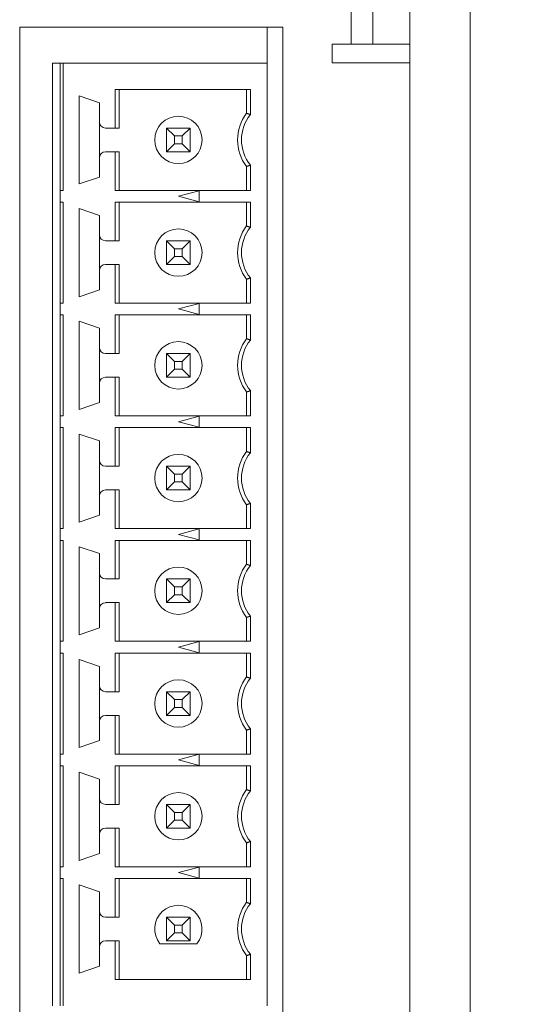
# Model space of a CAD drawing. Header units: inches. Extents: x 0.2 to 16.3, y 0.2 to 11.5.
# Tile 66 of 69: x 14.1 to 14.8, y 8.3 to 9.6. Entities that reach past the tile are written whole.
import ezdxf

# ---------------------------------------------------------------- set-up
doc = ezdxf.new("R2010")
doc.units = ezdxf.units.IN
doc.header["$MEASUREMENT"] = 0
doc.layers.add('FORMAT', color=7, linetype='Continuous')
doc.styles.add('SLDTEXTSTYLE0', font='TXT', dxfattribs={"width": 0.75})
doc.dimstyles.new('SLDDIMSTYLE0', dxfattribs={"dimtxt": 0.125, "dimasz": 0.13, "dimexe": 0, "dimexo": 0.0625, "dimgap": 0.03125, "dimtad": 2, "dimdec": 3, "dimzin": 4, "dimdsep": 46, "dimtxsty": 'Standard', "dimsah": 1, "dimcen": 0.09, "dimadec": 0, "dimazin": 0, "dimtfac": 1, "dimtdec": 3, "dimtofl": 0, "dimtmove": 0, "dimatfit": 3, "dimfxl": 0, "dimtolj": 1, "dimtzin": 12, "dimarcsym": 0})

# ---------------------------------------------------------------- blocks, each defined once
blk = doc.blocks.new('*D13')
at = {"layer": 'FORMAT'}
for p, q in [((14.6243, 10.2868), (15.4693, 10.2868)), ((15.3443, 10.2868), (15.3443, 6.1868)), ((14.6843, 6.1868), (15.4693, 6.1868))]:
    blk.add_line(p, q, dxfattribs=at)
for points in [[(15.3443, 10.2868), (15.3243, 10.1568), (15.3643, 10.1568)], [(15.3443, 6.1868), (15.3643, 6.3168), (15.3243, 6.3168)]]:
    blk.add_solid(points, dxfattribs=at)
at = {"layer": 'FORMAT', "insert": (15.1831, 8.029), "char_height": 0.125, "attachment_point": 1, "rotation": 90, "style": 'SLDTEXTSTYLE0'}
blk.add_mtext('4.100', dxfattribs=at)

msp = doc.modelspace()

# ---------------------------------------------------------------- linework, layer by layer
at = {"color": 7, "linetype": 'Continuous', "lineweight": 15}
for p, q in [((14.556, 9.5843), (14.556, 9.8293)), ((14.585, 9.5843), (14.585, 9.8293)), ((14.6343, 6.7818), (14.6343, 9.7618)), ((14.7143, 6.7818), (14.7143, 9.7618)), ((14.115, 9.6068), (14.465, 9.6068)), ((14.115, 6.7018), (14.115, 9.6068)), ((14.4443, 9.5591), (14.4443, 9.6068)), ((14.465, 9.6068), (14.465, 6.7018)), ((14.531, 9.5593), (14.531, 9.5843)), ((14.531, 9.5843), (14.556, 9.5843)), ((14.556, 9.5843), (14.585, 9.5843)), ((14.585, 9.5843), (14.6343, 9.5843)), ((14.1589, 9.5591), (14.1589, 8.3044)), ((14.1687, 9.5591), (14.1589, 9.5591)), ((14.1687, 9.3896), (14.1687, 9.5591)), ((14.1687, 9.5591), (14.1727, 9.5591)), ((14.4443, 9.5591), (14.1727, 9.5591)), ((14.1727, 9.5591), (14.1727, 9.3896)), ((14.4443, 9.5591), (14.4443, 8.3044)), ((14.6343, 9.5593), (14.531, 9.5593)), ((14.1943, 9.5154), (14.2211, 9.5062)), ((14.1943, 9.3981), (14.1943, 9.5154)), ((14.2422, 9.4725), (14.2422, 9.5239)), ((14.2422, 9.5239), (14.4221, 9.5239)), ((14.2475, 9.5239), (14.2475, 9.4725)), ((14.4168, 9.5239), (14.4168, 9.4922)), ((14.4221, 9.5239), (14.4221, 9.4904)), ((14.2211, 9.5062), (14.2211, 9.4804)), ((14.2211, 9.4804), (14.2211, 9.4331)), ((14.229, 9.4725), (14.2422, 9.4725)), ((14.2422, 9.4725), (14.2475, 9.4725)), ((14.3105, 9.4725), (14.321, 9.462)), ((14.3105, 9.4725), (14.342, 9.4725)), ((14.3105, 9.441), (14.3105, 9.4725)), ((14.3314, 9.462), (14.321, 9.462)), ((14.321, 9.462), (14.321, 9.4516)), ((14.3314, 9.462), (14.342, 9.4725)), ((14.3314, 9.4516), (14.3314, 9.462)), ((14.342, 9.4725), (14.342, 9.441)), ((14.3105, 9.441), (14.321, 9.4516)), ((14.321, 9.4516), (14.3314, 9.4516)), ((14.3314, 9.4516), (14.342, 9.441)), ((14.2422, 9.441), (14.229, 9.441)), ((14.2422, 9.3896), (14.2422, 9.441)), ((14.2475, 9.441), (14.2422, 9.441)), ((14.2475, 9.3896), (14.2475, 9.441)), ((14.342, 9.441), (14.3105, 9.441)), ((14.2211, 9.4331), (14.2211, 9.4074)), ((14.4168, 9.3896), (14.4168, 9.4213)), ((14.4221, 9.4231), (14.4221, 9.3896)), ((14.2211, 9.4074), (14.1943, 9.3981)), ((14.1687, 9.3896), (14.1687, 9.3739)), ((14.1727, 9.3896), (14.1687, 9.3896)), ((14.4221, 9.3896), (14.2422, 9.3896)), ((14.3262, 9.3818), (14.3538, 9.3892)), ((14.3538, 9.3744), (14.3262, 9.3818)), ((14.3538, 9.3892), (14.3538, 9.3744)), ((14.1687, 9.3739), (14.1727, 9.3739)), ((14.1687, 9.2396), (14.1687, 9.3739)), ((14.1727, 9.3739), (14.1727, 9.2396)), ((14.2422, 9.3225), (14.2422, 9.3739)), ((14.2422, 9.3739), (14.4221, 9.3739)), ((14.2475, 9.3739), (14.2475, 9.3225)), ((14.4168, 9.3739), (14.4168, 9.3422)), ((14.4221, 9.3739), (14.4221, 9.3404)), ((14.1943, 9.3654), (14.2211, 9.3562)), ((14.1943, 9.2481), (14.1943, 9.3654)), ((14.2211, 9.3562), (14.2211, 9.3304)), ((14.2211, 9.3304), (14.2211, 9.2831)), ((14.229, 9.3225), (14.2422, 9.3225)), ((14.2422, 9.3225), (14.2475, 9.3225)), ((14.3105, 9.3225), (14.321, 9.312)), ((14.3105, 9.3225), (14.342, 9.3225)), ((14.3105, 9.291), (14.3105, 9.3225)), ((14.3314, 9.312), (14.342, 9.3225)), ((14.342, 9.3225), (14.342, 9.291)), ((14.3314, 9.312), (14.321, 9.312)), ((14.321, 9.312), (14.321, 9.3016)), ((14.3314, 9.3016), (14.3314, 9.312)), ((14.2422, 9.291), (14.229, 9.291)), ((14.2422, 9.2396), (14.2422, 9.291)), ((14.2475, 9.291), (14.2422, 9.291)), ((14.2475, 9.2396), (14.2475, 9.291)), ((14.3105, 9.291), (14.321, 9.3016)), ((14.342, 9.291), (14.3105, 9.291)), ((14.321, 9.3016), (14.3314, 9.3016)), ((14.3314, 9.3016), (14.342, 9.291)), ((14.2211, 9.2831), (14.2211, 9.2574)), ((14.4168, 9.2396), (14.4168, 9.2713)), ((14.4221, 9.2731), (14.4221, 9.2396)), ((14.2211, 9.2574), (14.1943, 9.2481)), ((14.1687, 9.2396), (14.1687, 9.2239)), ((14.1727, 9.2396), (14.1687, 9.2396)), ((14.4221, 9.2396), (14.2422, 9.2396)), ((14.3262, 9.2318), (14.3538, 9.2392)), ((14.3538, 9.2392), (14.3538, 9.2244)), ((14.1687, 9.2239), (14.1727, 9.2239)), ((14.1687, 9.0896), (14.1687, 9.2239)), ((14.1727, 9.2239), (14.1727, 9.0896)), ((14.2422, 9.1725), (14.2422, 9.2239)), ((14.2422, 9.2239), (14.4221, 9.2239)), ((14.2475, 9.2239), (14.2475, 9.1725)), ((14.3538, 9.2244), (14.3262, 9.2318)), ((14.4168, 9.2239), (14.4168, 9.1922)), ((14.4221, 9.2239), (14.4221, 9.1904)), ((14.1943, 9.2154), (14.2211, 9.2062)), ((14.1943, 9.0981), (14.1943, 9.2154)), ((14.2211, 9.2062), (14.2211, 9.1804)), ((14.2211, 9.1804), (14.2211, 9.1331)), ((14.229, 9.1725), (14.2422, 9.1725)), ((14.2422, 9.1725), (14.2475, 9.1725)), ((14.321, 9.162), (14.3105, 9.1725)), ((14.3105, 9.141), (14.3105, 9.1725)), ((14.3105, 9.1725), (14.342, 9.1725)), ((14.342, 9.1725), (14.3314, 9.162)), ((14.342, 9.1725), (14.342, 9.141)), ((14.321, 9.162), (14.321, 9.1516)), ((14.3314, 9.162), (14.321, 9.162)), ((14.3314, 9.1516), (14.3314, 9.162)), ((14.321, 9.1516), (14.3105, 9.141)), ((14.321, 9.1516), (14.3314, 9.1516)), ((14.342, 9.141), (14.3314, 9.1516)), ((14.2211, 9.1331), (14.2211, 9.1074)), ((14.2422, 9.141), (14.229, 9.141)), ((14.2422, 9.0896), (14.2422, 9.141)), ((14.2475, 9.141), (14.2422, 9.141)), ((14.2475, 9.0896), (14.2475, 9.141)), ((14.342, 9.141), (14.3105, 9.141)), ((14.4168, 9.0896), (14.4168, 9.1213)), ((14.4221, 9.1231), (14.4221, 9.0896)), ((14.2211, 9.1074), (14.1943, 9.0981)), ((14.1687, 9.0896), (14.1687, 9.0739)), ((14.1727, 9.0896), (14.1687, 9.0896)), ((14.4221, 9.0896), (14.2422, 9.0896)), ((14.3262, 9.0818), (14.3538, 9.0892)), ((14.3538, 9.0744), (14.3262, 9.0818)), ((14.3538, 9.0892), (14.3538, 9.0744)), ((14.1687, 9.0739), (14.1727, 9.0739)), ((14.1687, 8.9396), (14.1687, 9.0739)), ((14.1727, 9.0739), (14.1727, 8.9396)), ((14.2422, 9.0225), (14.2422, 9.0739)), ((14.2422, 9.0739), (14.4221, 9.0739)), ((14.2475, 9.0739), (14.2475, 9.0225)), ((14.4168, 9.0739), (14.4168, 9.0422)), ((14.4221, 9.0739), (14.4221, 9.0404)), ((14.1943, 9.0654), (14.2211, 9.0562)), ((14.1943, 8.9481), (14.1943, 9.0654)), ((14.2211, 9.0562), (14.2211, 9.0304)), ((14.2211, 9.0304), (14.2211, 8.9831)), ((14.229, 9.0225), (14.2422, 9.0225)), ((14.2422, 9.0225), (14.2475, 9.0225)), ((14.3105, 9.0225), (14.321, 9.012)), ((14.3105, 8.991), (14.3105, 9.0225)), ((14.3105, 9.0225), (14.342, 9.0225)), ((14.3314, 9.012), (14.342, 9.0225)), ((14.342, 9.0225), (14.342, 8.991)), ((14.3105, 8.991), (14.321, 9.0016)), ((14.321, 9.012), (14.321, 9.0016)), ((14.3314, 9.012), (14.321, 9.012)), ((14.321, 9.0016), (14.3314, 9.0016)), ((14.3314, 9.0016), (14.3314, 9.012)), ((14.3314, 9.0016), (14.342, 8.991)), ((14.2422, 8.991), (14.229, 8.991)), ((14.2422, 8.9396), (14.2422, 8.991)), ((14.2475, 8.991), (14.2422, 8.991)), ((14.2475, 8.9396), (14.2475, 8.991)), ((14.342, 8.991), (14.3105, 8.991)), ((14.2211, 8.9831), (14.2211, 8.9574)), ((14.4168, 8.9396), (14.4168, 8.9713)), ((14.4221, 8.9731), (14.4221, 8.9396)), ((14.2211, 8.9574), (14.1943, 8.9481)), ((14.1687, 8.9396), (14.1687, 8.9239)), ((14.1727, 8.9396), (14.1687, 8.9396)), ((14.4221, 8.9396), (14.2422, 8.9396)), ((14.3262, 8.9318), (14.3538, 8.9392)), ((14.3538, 8.9392), (14.3538, 8.9244)), ((14.1687, 8.9239), (14.1727, 8.9239)), ((14.1687, 8.7896), (14.1687, 8.9239)), ((14.1727, 8.9239), (14.1727, 8.7896)), ((14.2422, 8.8725), (14.2422, 8.9239)), ((14.2422, 8.9239), (14.4221, 8.9239)), ((14.2475, 8.9239), (14.2475, 8.8725)), ((14.3538, 8.9244), (14.3262, 8.9318)), ((14.4168, 8.9239), (14.4168, 8.8922)), ((14.4221, 8.9239), (14.4221, 8.8904)), ((14.1943, 8.9154), (14.2211, 8.9062)), ((14.1943, 8.7981), (14.1943, 8.9154)), ((14.2211, 8.9062), (14.2211, 8.8804)), ((14.2211, 8.8804), (14.2211, 8.8331)), ((14.229, 8.8725), (14.2422, 8.8725)), ((14.2422, 8.8725), (14.2475, 8.8725)), ((14.321, 8.862), (14.3105, 8.8725)), ((14.3105, 8.841), (14.3105, 8.8725)), ((14.3105, 8.8725), (14.342, 8.8725)), ((14.342, 8.8725), (14.3314, 8.862)), ((14.342, 8.8725), (14.342, 8.841)), ((14.321, 8.862), (14.321, 8.8516)), ((14.3314, 8.862), (14.321, 8.862)), ((14.3314, 8.8516), (14.3314, 8.862)), ((14.321, 8.8516), (14.3105, 8.841)), ((14.321, 8.8516), (14.3314, 8.8516)), ((14.342, 8.841), (14.3314, 8.8516)), ((14.2211, 8.8331), (14.2211, 8.8074)), ((14.2422, 8.841), (14.229, 8.841)), ((14.2422, 8.7896), (14.2422, 8.841)), ((14.2475, 8.841), (14.2422, 8.841)), ((14.2475, 8.7896), (14.2475, 8.841)), ((14.342, 8.841), (14.3105, 8.841)), ((14.4168, 8.7896), (14.4168, 8.8213)), ((14.4221, 8.8231), (14.4221, 8.7896)), ((14.2211, 8.8074), (14.1943, 8.7981)), ((14.1687, 8.7896), (14.1687, 8.7739)), ((14.1727, 8.7896), (14.1687, 8.7896)), ((14.4221, 8.7896), (14.2422, 8.7896)), ((14.3262, 8.7818), (14.3538, 8.7892)), ((14.3538, 8.7744), (14.3262, 8.7818)), ((14.3538, 8.7892), (14.3538, 8.7744)), ((14.1687, 8.7739), (14.1727, 8.7739)), ((14.1687, 8.6396), (14.1687, 8.7739)), ((14.1727, 8.7739), (14.1727, 8.6396)), ((14.1943, 8.7654), (14.2211, 8.7562)), ((14.1943, 8.6481), (14.1943, 8.7654)), ((14.2422, 8.7225), (14.2422, 8.7739)), ((14.2422, 8.7739), (14.4221, 8.7739)), ((14.2475, 8.7225), (14.2475, 8.7739)), ((14.4168, 8.7739), (14.4168, 8.7422)), ((14.4221, 8.7739), (14.4221, 8.7404)), ((14.2211, 8.7562), (14.2211, 8.7304)), ((14.2211, 8.7304), (14.2211, 8.6831)), ((14.229, 8.7225), (14.2422, 8.7225)), ((14.2422, 8.7225), (14.2475, 8.7225)), ((14.321, 8.712), (14.3105, 8.7225)), ((14.3105, 8.7225), (14.342, 8.7225)), ((14.3105, 8.691), (14.3105, 8.7225)), ((14.342, 8.7225), (14.3314, 8.712)), ((14.342, 8.7225), (14.342, 8.691)), ((14.321, 8.7016), (14.3105, 8.691)), ((14.3314, 8.712), (14.321, 8.712)), ((14.321, 8.712), (14.321, 8.7016)), ((14.321, 8.7016), (14.3314, 8.7016)), ((14.3314, 8.7016), (14.3314, 8.712)), ((14.342, 8.691), (14.3314, 8.7016)), ((14.2422, 8.691), (14.229, 8.691)), ((14.2422, 8.6396), (14.2422, 8.691)), ((14.2475, 8.691), (14.2422, 8.691)), ((14.2475, 8.6396), (14.2475, 8.691)), ((14.342, 8.691), (14.3105, 8.691)), ((14.2211, 8.6831), (14.2211, 8.6574)), ((14.4168, 8.6396), (14.4168, 8.6713)), ((14.4221, 8.6731), (14.4221, 8.6396)), ((14.2211, 8.6574), (14.1943, 8.6481)), ((14.1687, 8.6396), (14.1687, 8.6239)), ((14.1727, 8.6396), (14.1687, 8.6396)), ((14.4221, 8.6396), (14.2422, 8.6396)), ((14.3262, 8.6318), (14.3538, 8.6392)), ((14.3538, 8.6392), (14.3538, 8.6244)), ((14.1687, 8.6239), (14.1727, 8.6239)), ((14.1687, 8.4896), (14.1687, 8.6239)), ((14.1727, 8.6239), (14.1727, 8.4896)), ((14.2422, 8.5725), (14.2422, 8.6239)), ((14.2422, 8.6239), (14.4221, 8.6239)), ((14.2475, 8.5725), (14.2475, 8.6239)), ((14.3538, 8.6244), (14.3262, 8.6318)), ((14.4168, 8.6239), (14.4168, 8.5922)), ((14.4221, 8.6239), (14.4221, 8.5904)), ((14.1943, 8.6154), (14.2211, 8.6062)), ((14.1943, 8.4981), (14.1943, 8.6154)), ((14.2211, 8.6062), (14.2211, 8.5804)), ((14.2211, 8.5804), (14.2211, 8.5331)), ((14.229, 8.5725), (14.2422, 8.5725)), ((14.2422, 8.5725), (14.2475, 8.5725)), ((14.3105, 8.5725), (14.321, 8.562)), ((14.3105, 8.5725), (14.342, 8.5725)), ((14.3105, 8.541), (14.3105, 8.5725)), ((14.3314, 8.562), (14.342, 8.5725)), ((14.342, 8.5725), (14.342, 8.541)), ((14.3314, 8.562), (14.321, 8.562)), ((14.321, 8.562), (14.321, 8.5516)), ((14.3314, 8.5516), (14.3314, 8.562)), ((14.3105, 8.541), (14.321, 8.5516)), ((14.321, 8.5516), (14.3314, 8.5516)), ((14.3314, 8.5516), (14.342, 8.541)), ((14.2211, 8.5331), (14.2211, 8.5074)), ((14.2422, 8.541), (14.229, 8.541)), ((14.2422, 8.4896), (14.2422, 8.541)), ((14.2475, 8.541), (14.2422, 8.541)), ((14.2475, 8.4896), (14.2475, 8.541)), ((14.342, 8.541), (14.3105, 8.541)), ((14.4168, 8.4896), (14.4168, 8.5213)), ((14.4221, 8.5231), (14.4221, 8.4896)), ((14.2211, 8.5074), (14.1943, 8.4981)), ((14.1687, 8.4896), (14.1687, 8.4739)), ((14.1727, 8.4896), (14.1687, 8.4896)), ((14.4221, 8.4896), (14.2422, 8.4896)), ((14.3262, 8.4818), (14.3538, 8.4892)), ((14.3538, 8.4744), (14.3262, 8.4818)), ((14.3538, 8.4892), (14.3538, 8.4744)), ((14.1687, 8.4739), (14.1727, 8.4739)), ((14.1687, 8.3044), (14.1687, 8.4739)), ((14.1727, 8.4739), (14.1727, 8.3044)), ((14.1943, 8.4654), (14.2211, 8.4562)), ((14.1943, 8.3481), (14.1943, 8.4654)), ((14.2422, 8.4225), (14.2422, 8.4739)), ((14.2422, 8.4739), (14.4221, 8.4739)), ((14.2475, 8.4225), (14.2475, 8.4739)), ((14.4168, 8.4739), (14.4168, 8.4422)), ((14.4221, 8.4739), (14.4221, 8.4404)), ((14.2211, 8.4562), (14.2211, 8.4304)), ((14.2211, 8.4304), (14.2211, 8.3831)), ((14.229, 8.4225), (14.2422, 8.4225)), ((14.2422, 8.4225), (14.2475, 8.4225)), ((14.321, 8.412), (14.3105, 8.4225)), ((14.3105, 8.4225), (14.342, 8.4225)), ((14.3105, 8.391), (14.3105, 8.4225)), ((14.3314, 8.412), (14.321, 8.412)), ((14.321, 8.412), (14.321, 8.4016)), ((14.342, 8.4225), (14.3314, 8.412)), ((14.3314, 8.4016), (14.3314, 8.412)), ((14.342, 8.4225), (14.342, 8.391)), ((14.321, 8.4016), (14.3105, 8.391)), ((14.321, 8.4016), (14.3314, 8.4016)), ((14.342, 8.391), (14.3314, 8.4016)), ((14.2422, 8.391), (14.229, 8.391)), ((14.2422, 8.3396), (14.2422, 8.391)), ((14.2475, 8.391), (14.2422, 8.391)), ((14.2475, 8.3396), (14.2475, 8.391)), ((14.3016, 8.3871), (14.3508, 8.3871)), ((14.342, 8.391), (14.3105, 8.391)), ((14.2211, 8.3831), (14.2211, 8.3574)), ((14.4221, 8.3731), (14.4221, 8.3396)), ((14.4168, 8.3396), (14.4168, 8.3713)), ((14.2211, 8.3574), (14.1943, 8.3481)), ((14.4221, 8.3396), (14.2422, 8.3396))]:
    msp.add_line(p, q, dxfattribs=at)
for centre in [(14.3262, 9.4568), (14.3262, 9.3068), (14.3262, 9.1568), (14.3262, 9.0068), (14.3262, 8.8568), (14.3262, 8.7068), (14.3262, 8.5568)]:
    msp.add_circle(centre, 0.0315, dxfattribs=at)
for centre, radius, start, end in [((14.464, 9.4568), 0.0591, 143.1301, 216.8699), ((14.464, 9.4568), 0.0538, 141.2958, 218.7042), ((14.229, 9.4804), 0.00787, 180, 270), ((14.229, 9.4331), 0.00787, 90, 180), ((14.464, 9.3068), 0.0591, 143.1301, 216.8699), ((14.229, 9.3304), 0.00787, 180, 270), ((14.464, 9.3068), 0.0538, 141.2958, 218.7042), ((14.229, 9.2831), 0.00787, 90, 180), ((14.464, 9.1568), 0.0591, 143.1301, 216.8699), ((14.464, 9.1568), 0.0538, 141.2958, 218.7042), ((14.229, 9.1804), 0.00787, 180, 270), ((14.229, 9.1331), 0.00787, 90, 180), ((14.464, 9.0068), 0.0591, 143.1301, 216.8699), ((14.464, 9.0068), 0.0538, 141.2958, 218.7042), ((14.229, 9.0304), 0.00787, 180, 270), ((14.229, 8.9831), 0.00787, 90, 180), ((14.464, 8.8568), 0.0591, 143.1301, 216.8699), ((14.464, 8.8568), 0.0538, 141.2958, 218.7042), ((14.229, 8.8804), 0.00787, 180, 270), ((14.229, 8.8331), 0.00787, 90, 180), ((14.464, 8.7068), 0.0591, 143.1301, 216.8699), ((14.464, 8.7068), 0.0538, 141.2958, 218.7042), ((14.229, 8.7304), 0.00787, 180, 270), ((14.229, 8.6831), 0.00787, 90, 180), ((14.464, 8.5568), 0.0591, 143.1301, 216.8699), ((14.464, 8.5568), 0.0538, 141.2958, 218.7042), ((14.229, 8.5804), 0.00787, 180, 270), ((14.229, 8.5331), 0.00787, 90, 180), ((14.3262, 8.4068), 0.0315, 321.3178, 218.6822), ((14.464, 8.4068), 0.0591, 143.1301, 216.8699), ((14.464, 8.4068), 0.0538, 141.2958, 218.7042), ((14.229, 8.4304), 0.00787, 180, 270), ((14.229, 8.3831), 0.00787, 90, 180)]:
    msp.add_arc(centre, radius, start, end, dxfattribs=at)
for points in [[(14.4168, 9.4922), (14.4221, 9.4904)], [(14.4168, 9.4213), (14.4221, 9.4231)], [(14.4168, 9.3422), (14.4221, 9.3404)], [(14.4168, 9.2713), (14.4221, 9.2731)], [(14.4168, 9.1922), (14.4221, 9.1904)], [(14.4168, 9.1213), (14.4221, 9.1231)], [(14.4168, 9.0422), (14.4221, 9.0404)], [(14.4168, 8.9713), (14.4221, 8.9731)], [(14.4168, 8.8922), (14.4221, 8.8904)], [(14.4168, 8.8213), (14.4221, 8.8231)], [(14.4168, 8.7422), (14.4221, 8.7404)], [(14.4168, 8.6713), (14.4221, 8.6731)], [(14.4168, 8.5922), (14.4221, 8.5904)], [(14.4168, 8.5213), (14.4221, 8.5231)], [(14.4168, 8.4422), (14.4221, 8.4404)], [(14.4168, 8.3713), (14.4221, 8.3731)]]:
    msp.add_open_spline(points, degree=1, dxfattribs=at)

# ---------------------------------------------------------------- dimensions: what is measured, and where the dimension line sits
at = {"layer": 'FORMAT'}
dim = msp.add_linear_dim(base=(15.3443, 6.1868), p1=(14.5743, 10.2868), p2=(14.6343, 6.1868), angle=90, dimstyle='SLDDIMSTYLE0', dxfattribs=at)
dim.commit()
dim.dimension.update_dxf_attribs({"geometry": '*D13', "text_midpoint": (15.3443, 8.2368), "dimtype": 160})

doc.saveas('drawing.dxf')
